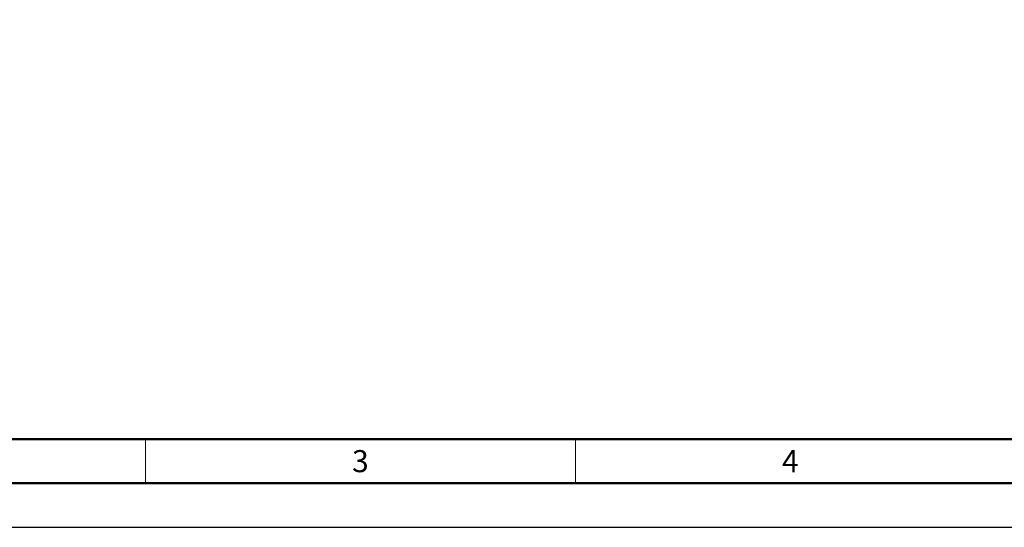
# Model space of a CAD drawing. Header units: millimetres. Extents: x 1316 to 1736, y 283 to 580.
# Tile 2 of 20: x 1419 to 1531, y 283 to 340. Entities that reach past the tile are written whole.
import ezdxf

# ---------------------------------------------------------------- set-up
doc = ezdxf.new("R2010")
doc.units = ezdxf.units.MM
doc.styles.get("Standard").update_dxf_attribs({"font": 'arial.ttf'})

msp = doc.modelspace()

# ---------------------------------------------------------------- linework, layer by layer
at = {"lineweight": 50}
for p, q in [((1726.2, 292.55), (1336.2, 292.55)), ((1731.2, 287.55), (1331.2, 287.55))]:
    msp.add_line(p, q, dxfattribs=at)
at = {"lineweight": 18}
for p, q in [((1433.7, 292.55), (1433.7, 287.55)), ((1482.45, 292.55), (1482.45, 287.55))]:
    msp.add_line(p, q, dxfattribs=at)
msp.add_lwpolyline([(1316.2, 579.55), (1736.2, 579.55), (1736.2, 282.55), (1316.2, 282.55)], close=True)

# ---------------------------------------------------------------- texts
at = {"lineweight": 50, "char_height": 2.5, "attachment_point": 5}
for s, insert in [('3', (1458.07, 290.05)), ('4', (1506.82, 290.05))]:
    msp.add_mtext_dynamic_manual_height_columns(s, width=48.75, gutter_width=12.5, heights=[0], dxfattribs=dict(at, insert=insert))

doc.saveas('drawing.dxf')
